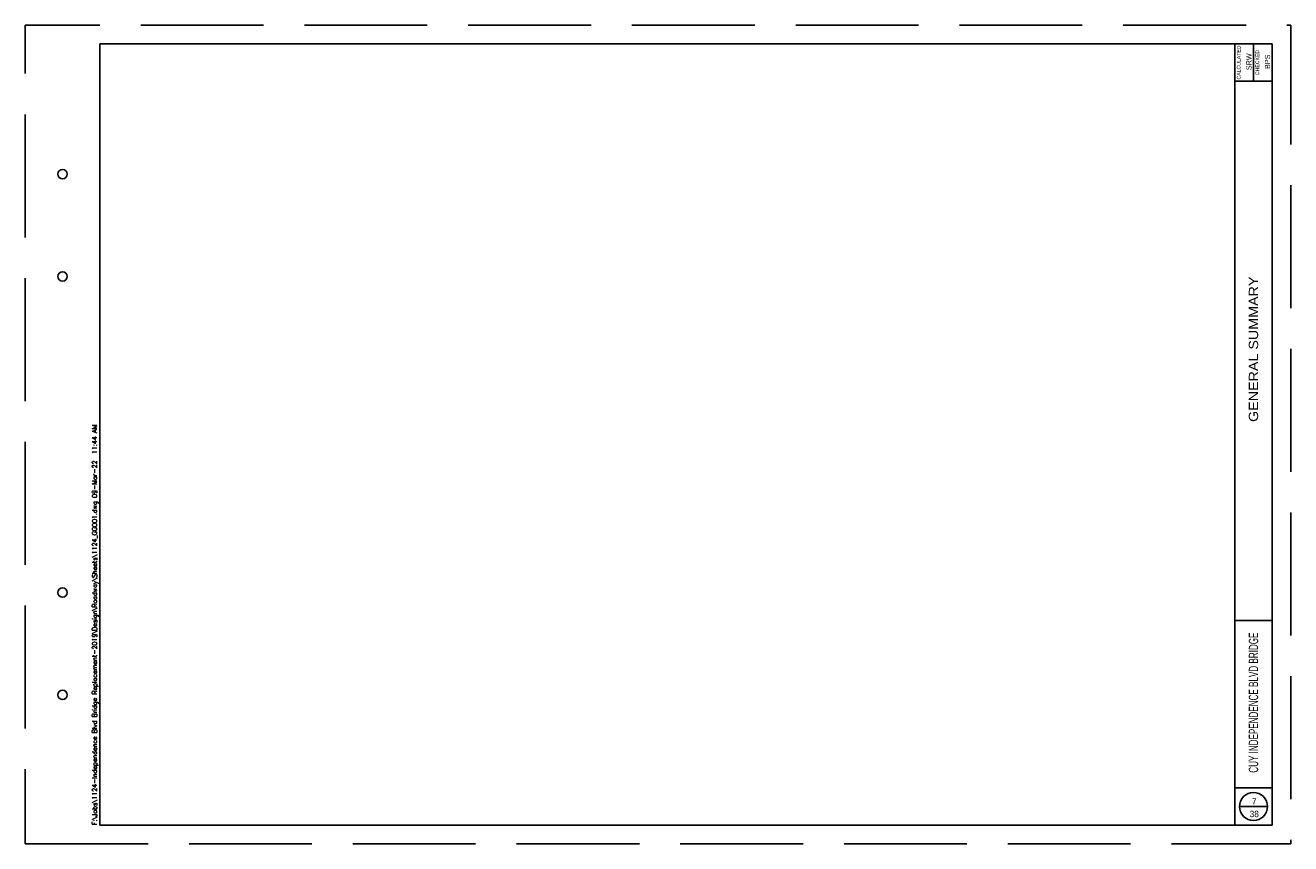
# Paper-space layout 'GG001' of a CAD drawing. Header units: feet. Extents: x -100 to 34, y 0 to 98.
import ezdxf
from ezdxf.enums import TextEntityAlignment as Align

# ---------------------------------------------------------------- set-up
doc = ezdxf.new("R2010")
doc.units = ezdxf.units.FT
doc.header["$LTSCALE"] = 20
doc.header["$MEASUREMENT"] = 0
doc.linetypes.add('elec', pattern=[0])
doc.linetypes.add('OhDOT_USTN3', pattern=[0.22, 0.165, -0.055])
for name, color, linetype in [('SH_Border', 7, 'Continuous'), ('SH_Cut_Line', 7, 'OhDOT_USTN3'), ('SH_Data', 7, 'Continuous'), ('UT_P_Electric', 1, 'elec')]:
    doc.layers.add(name, color=color, linetype=linetype)
doc.styles.add('DwgStamp', font='romans.shx')
doc.styles.add('Font 70-Main Title', font='txt', dxfattribs={"width": 1.15, "height": 0.25})
doc.styles.add('Straight-Normal', font='font30.shx', dxfattribs={"height": 0.14})
doc.styles.add('Straight-Sub Title', font='font30.shx', dxfattribs={"height": 0.17})

# ---------------------------------------------------------------- blocks, each defined once
blk = doc.blocks.new('BLKWO')
at = {"layer": 'SH_Border', "color": 7, "linetype": 'Continuous'}
for p, q in [((32.5, 0.5), (32.5, 21.5)), ((33, 21.5), (33, 20.5)), ((32.5, 20.5), (33.5, 20.5)), ((32.5, 6), (33.5, 6)), ((32.5, 1.5), (33.5, 1.5))]:
    blk.add_line(p, q, dxfattribs=at)
at = {"layer": 'SH_Border', "color": 7, "linetype": 'Continuous', "flags": 128}
blk.add_lwpolyline([(2, 21.5), (33.5, 21.5), (33.5, 0.5), (2, 0.5), (2, 21.5)], close=True, dxfattribs=at)
at = {"layer": 'SH_Border', "color": 7, "linetype": 'Continuous'}
for centre in [(1, 18), (1, 15.25), (1, 6.75), (1, 4)]:
    blk.add_circle(centre, 0.125, dxfattribs=at)
at = {"layer": 'SH_Cut_Line', "color": 7, "linetype": 'OhDOT_USTN3', "flags": 128}
blk.add_lwpolyline([(0, 0), (34, 0), (34, 22), (0, 22), (0, 0)], close=True, dxfattribs=at)
at = {"layer": 'SH_Data', "color": 7, "linetype": 'Continuous'}
blk.add_line((32.625, 1), (33.375, 1), dxfattribs=at)
blk.add_circle((33, 1), 0.375, dxfattribs=at)
at = {"layer": 'SH_Border', "color": 7, "linetype": 'Continuous', "style": 'DwgStamp'}
blk.add_text('F:\\Jobs\\1124-Independence Blvd Bridge Replacement-2019\\Design\\Roadway\\Sheets\\1124_GG001.dwg 09-Mar-22  11:44 AM', height=0.125, rotation=90, dxfattribs=at).set_placement((1.925, 0.5))
at = {"layer": 'SH_Data', "color": 7, "linetype": 'Continuous', "style": 'Straight-Normal'}
for s, p in [('CALCULATED', (32.553, 21)), ('CHECKED', (33.053, 21))]:
    blk.add_text(s, height=0.1, rotation=90, dxfattribs=at).set_placement(p, align=Align.TOP_CENTER)
at = {"layer": 'SH_Data', "style": 'Straight-Normal'}
for tag, p in [('CALCULATED', (32.989, 21.02)), ('CHECKED', (33.489, 21.02))]:
    blk.add_attdef(tag, text='', height=0.14, rotation=90, dxfattribs=at).set_placement(p, align=Align.BOTTOM_CENTER)
at = {"layer": 'SH_Data', "style": 'Font 70-Main Title', "width": 1.15}
blk.add_attdef('TITLEAREA2M', text='', height=0.25, rotation=90, dxfattribs=at).set_placement((33, 13.292), align=Align.MIDDLE_CENTER)
at = {"layer": 'SH_Data', "style": 'Font 70-Main Title', "width": 1.15, "flags": 8}
blk.add_attdef('PROJECT_NAME', text='', height=0.25, rotation=90, dxfattribs=at).set_placement((33, 3.792), align=Align.MIDDLE_CENTER)
at = {"layer": 'SH_Data', "style": 'Straight-Sub Title'}
for tag, p in [('SHEETNO', (33.02, 1.003)), ('SHEETTOTAL', (33.02, 0.663))]:
    blk.add_attdef(tag, text='', height=0.17, dxfattribs=at).set_placement(p, align=Align.BOTTOM_CENTER)

psp = doc.layouts.new('GG001')

# ---------------------------------------------------------------- block references
at = {"layer": 'UT_P_Electric'}
ref = psp.add_blockref('BLKWO', (0, 0), dxfattribs=at)
ref.add_attrib('CHECKED', 'BPS', dxfattribs={"layer": 'SH_Data', "height": 0.14, "rotation": 90, "style": 'Straight-Normal'}).set_placement((33.489, 21.02), align=Align.BOTTOM_CENTER)
ref.add_attrib('CALCULATED', 'SRW', dxfattribs={"layer": 'SH_Data', "height": 0.14, "rotation": 90, "style": 'Straight-Normal'}).set_placement((32.989, 21.02), align=Align.BOTTOM_CENTER)
ref.add_attrib('TITLEAREA2M', 'GENERAL SUMMARY', dxfattribs={"layer": 'SH_Data', "height": 0.25, "rotation": 90, "style": 'Font 70-Main Title', "width": 1.15}).set_placement((33, 13.292), align=Align.MIDDLE_CENTER)
ref.add_attrib('SHEETTOTAL', '38', dxfattribs={"layer": 'SH_Data', "height": 0.17, "style": 'Straight-Sub Title'}).set_placement((33.02, 0.663), align=Align.BOTTOM_CENTER)
ref.add_attrib('SHEETNO', '7', dxfattribs={"layer": 'SH_Data', "height": 0.17, "style": 'Straight-Sub Title'}).set_placement((33.02, 1.003), align=Align.BOTTOM_CENTER)
ref.add_attrib('PROJECT_NAME', 'CUY INDEPENDENCE BLVD BRIDGE', dxfattribs={"layer": 'SH_Data', "height": 0.25, "rotation": 90, "style": 'Font 70-Main Title', "width": 0.65}).set_placement((33, 3.792), align=Align.MIDDLE_CENTER)

doc.saveas('drawing.dxf')
